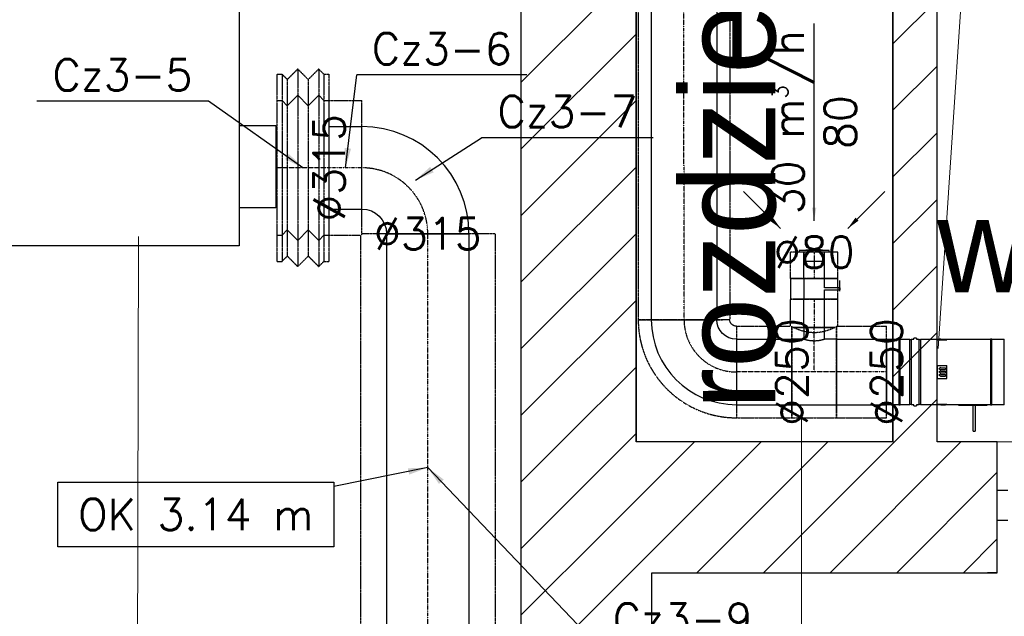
# Model space of a CAD drawing. Header units: millimetres. Extents: x -40063 to 512011, y 350190 to 687060.
# Tile 151 of 256: x 160467 to 164229, y 604731 to 607011. Entities that reach past the tile are written whole.
import ezdxf

# ---------------------------------------------------------------- set-up
doc = ezdxf.new("R2010")
doc.units = ezdxf.units.MM
doc.linetypes.add('DASHDOT', pattern=[1, 0.5, -0.25, 0, -0.25])
doc.linetypes.add('DASHED', pattern=[0.75, 0.5, -0.25])
doc.layers.get('0').update_dxf_attribs({"color": 8})
for name, color, linetype, lineweight in [('_IS_WM_OPIS', 7, 'Continuous', 9), ('FLUID-BILANSE', 150, 'Continuous', 18), ('J_centrala podwieszna', 3, 'Continuous', 30)]:
    doc.layers.add(name, color=color, linetype=linetype, lineweight=lineweight)
for name, color, linetype in [('Elementy Modelu - Strefy', 8, 'Continuous'), ('FLUID-Cz3', 7, 'Continuous'), ('FLUID-Cz3-120-DIM', 7, 'Continuous'), ('FLUID-Cz3-120-INF', 7, 'Continuous'), ('FLUID-Cz3-120-NUM', 7, 'Continuous'), ('FLUID-Cz3-INS', 7, 'Continuous'), ('FLUID-Cz3-SYM', 7, 'Continuous'), ('FLUID-W1', 7, 'Continuous'), ('FLUID-W1-120-ARRGR', 7, 'Continuous'), ('FLUID-W1-120-DIM', 7, 'Continuous'), ('FLUID-W1-INS', 7, 'Continuous'), ('FLUID-W1-SYM', 7, 'Continuous'), ('J_opis pomieszczeń', 8, 'Continuous'), ('Konstrukcja - Ściany zew', 8, 'Continuous'), ('X_ref', 8, 'Continuous')]:
    doc.layers.add(name, color=color, linetype=linetype)
doc.styles.add('FDBES', font='simplex.shx')
doc.styles.add('GENERATED_STYLE_2', font='txt')
doc.dimstyles.new('FDBES', dxfattribs={"dimscale": 50, "dimtxt": 4, "dimasz": 2.5, "dimexe": 0.8, "dimexo": 2, "dimgap": 1, "dimtad": 1, "dimdsep": 46, "dimtxsty": 'FDBES', "dimcen": 2.5, "dimclrd": 4, "dimclre": 5, "dimadec": 0, "dimazin": 0, "dimtfac": 1, "dimtmove": 0, "dimatfit": 3, "dimfxl": 1, "dimarcsym": 0})

# ---------------------------------------------------------------- blocks, each defined once
blk = doc.blocks.new('ghfgdf')
at = {"layer": 'J_centrala podwieszna'}
for p, q in [((148260, 451700), (148260, 451840)), ((148260, 451840), (148575, 451840)), ((148575, 451840), (148575, 451700)), ((149639.9, 451700), (149639.9, 451840)), ((149639.9, 451840), (149954.9, 451840)), ((149954.9, 451840), (149954.9, 451700))]:
    blk.add_line(p, q, dxfattribs=at)
blk.add_lwpolyline([(148100, 451700), (150100, 451700), (150100, 450700), (148100, 450700)], close=True, dxfattribs=at)
blk = doc.blocks.new('*U15232')
at = {"color": 1, "linetype": 'Continuous', "lineweight": -2}
for p, q in [((-96, 0), (-96, 125)), ((96, 125), (96, 0)), ((-96, -125), (-96, 0)), ((96, 0), (96, -125))]:
    blk.add_line(p, q, dxfattribs=at)
at = {"color": 0, "linetype": 'ByBlock', "lineweight": -2}
for p, q in [((96, 125), (-96, 125)), ((96, -125), (-96, -125))]:
    blk.add_line(p, q, dxfattribs=at)
at = {"layer": 'FLUID-W1-INS', "color": 1, "linetype": 'DASHED', "lineweight": -3}
for p, q in [((-96, 125), (-96, 175)), ((96, 175), (-96, 175)), ((96, 175), (96, 125)), ((-96, -175), (-96, -125)), ((96, -125), (96, -175)), ((96, -175), (-96, -175))]:
    blk.add_line(p, q, dxfattribs=at)
at = {"layer": 'FLUID-W1-SYM', "color": 1, "linetype": 'DASHDOT', "lineweight": -3}
for p in [(-96, 0), (90.8, 0)]:
    blk.add_line(p, (96, 0), dxfattribs=at)
blk = doc.blocks.new('*U15157')
at = {"color": 1, "linetype": 'Continuous', "lineweight": -2}
for p, q in [((-42.1, -162.5), (-43.6, -162.5)), ((-38.3, -162.5), (-40.6, -162.5))]:
    blk.add_line(p, q, dxfattribs=at)
at = {"color": 0, "linetype": 'ByBlock', "lineweight": -2, "extrusion": (-1.09515e-23, 9.7935e-31, -1)}
blk.add_ellipse((162.5, -162.5), major_axis=(-325, 0), ratio=1, start_param=0, end_param=1.570796, dxfattribs=at)
at = {"color": 0, "linetype": 'ByBlock', "lineweight": -2}
blk.add_ellipse((162.5, -162.5), major_axis=(0, 75), ratio=1, start_param=0, end_param=1.570796, dxfattribs=at)
at = {"layer": 'FLUID-W1-INS', "color": 1, "linetype": 'DASHED', "lineweight": -3}
for p, q in [((162.5, -137.5), (162.5, 212.5)), ((-43.6, -162.5), (-212.5, -162.5)), ((-40.6, -162.5), (-42.1, -162.5)), ((137.5, -162.5), (-38.3, -162.5))]:
    blk.add_line(p, q, dxfattribs=at)
at = {"layer": 'FLUID-W1-INS', "color": 1, "linetype": 'DASHED', "lineweight": -3, "extrusion": (4.13819e-24, 1.56662e-31, -1)}
blk.add_ellipse((162.5, -162.5), major_axis=(-375, 0), ratio=1, start_param=0, end_param=1.570796, dxfattribs=at)
at = {"layer": 'FLUID-W1-INS', "color": 1, "linetype": 'DASHED', "lineweight": -3}
blk.add_ellipse((162.5, -162.5), major_axis=(0, 25), ratio=1, start_param=0, end_param=1.570797, dxfattribs=at)
at = {"layer": 'FLUID-W1-SYM', "color": 1, "linetype": 'DASHDOT', "lineweight": -3, "extrusion": (7.12838e-29, 4.15014e-41, -1)}
blk.add_ellipse((162.5, -162.5), major_axis=(-200, 0), ratio=1, start_param=0, end_param=1.570796, dxfattribs=at)
blk = doc.blocks.new('*U14600')
at = {"color": 1, "linetype": 'Continuous', "lineweight": -2}
for p, q in [((-54, 40), (-54, 0)), ((54, 0), (54, 40)), ((-54, 0), (-54, -40)), ((54, -40), (54, 0))]:
    blk.add_line(p, q, dxfattribs=at)
at = {"color": 0, "linetype": 'ByBlock', "lineweight": -2}
for p, q in [((54, 40), (-54, 40)), ((54, -40), (-54, -40))]:
    blk.add_line(p, q, dxfattribs=at)
at = {"layer": 'FLUID-W1-INS', "color": 1, "linetype": 'DASHED', "lineweight": -3}
for p, q in [((-54, 90), (-54, 40)), ((49, 90), (-54, 90)), ((54, 40), (54, 79.8)), ((-54, -40), (-54, -90)), ((54, -79.8), (54, -40)), ((49, -90), (-54, -90)), ((54, -85.2), (54, -85))]:
    blk.add_line(p, q, dxfattribs=at)
at = {"layer": 'FLUID-W1-SYM', "color": 1, "linetype": 'DASHDOT', "lineweight": -3}
for p, q in [((-54, 0), (49, 0)), ((49, 0), (54, 0))]:
    blk.add_line(p, q, dxfattribs=at)
blk = doc.blocks.new('*U14569')
at = {"color": 0, "linetype": 'ByBlock', "lineweight": -2}
for p, q in [((40, 0, -40), (-40, 0, -40)), ((-40, 0, 40), (-4, 0, 40)), ((-8.5, 0, 98), (-2.8, 0, 98)), ((-4, 0, 99.6), (4, 0, 99.6)), ((-4, 0, 40), (-4, 0, 99.6)), ((4, 0, 90), (-4, 0, 90)), ((-2.8, 0, 98), (31.1, 0, 98)), ((4, 0, 99.6), (4, 0, 40)), ((4, 0, 40), (40, 0, 40))]:
    blk.add_line(p, q, dxfattribs=at)
at = {"layer": 'FLUID-W1-INS', "color": 1, "linetype": 'DASHED', "lineweight": -3}
for p, q in [((40, 0, -90), (-40, 0, -90)), ((-40, 0, 90), (-20, 0, 90)), ((-40, 0, -90), (-40, 0, 90)), ((-20, 0, 90), (-4, 0, 90)), ((4, 0, 90), (20, 0, 90)), ((20, 0, 90), (40, 0, 90)), ((40, 0, 90), (40, 0, -90))]:
    blk.add_line(p, q, dxfattribs=at)
blk = doc.blocks.new('*U14705')
at = {"color": 1, "linetype": 'Continuous', "lineweight": -2}
for p, q in [((-50, 40), (-50, 0)), ((50, 0), (50, 40)), ((-50, 0), (-50, -40)), ((50, -40), (50, 0))]:
    blk.add_line(p, q, dxfattribs=at)
at = {"color": 0, "linetype": 'ByBlock', "lineweight": -2}
for p, q in [((50, 40), (-50, 40)), ((50, -40), (-50, -40))]:
    blk.add_line(p, q, dxfattribs=at)
at = {"layer": 'FLUID-W1-INS', "color": 1, "linetype": 'DASHED', "lineweight": -3}
for p, q in [((-50, 90), (-50, 40)), ((50, 90), (-50, 90)), ((50, 40), (50, 90)), ((-50, -40), (-50, -90)), ((50, -90), (50, -40)), ((50, -90), (-50, -90))]:
    blk.add_line(p, q, dxfattribs=at)
at = {"layer": 'FLUID-W1-SYM', "color": 1, "linetype": 'DASHDOT', "lineweight": -3}
blk.add_line((-50, 0), (50, 0), dxfattribs=at)
blk = doc.blocks.new('*U14704')
at = {"color": 0, "linetype": 'ByBlock', "lineweight": -2}
for p, q in [((57.5, 0, 7), (-57.5, 0, 7)), ((-57.5, 0, 7), (-57.5, 0, 0)), ((-40, 0, -35), (40, 0, -35)), ((-40, 0, 0), (-40, 0, -35)), ((40, 0, -35), (40, 0, 0)), ((57.5, 0, 0), (57.5, 0, 7))]:
    blk.add_line(p, q, dxfattribs=at)
at = {"color": 0, "linetype": 'ByBlock', "lineweight": -2, "extrusion": (-1.2324e-64, -1, 1.64346e-32)}
blk.add_ellipse((0, 0, 7), major_axis=(-35, 0), ratio=0.085714, start_param=3.141593, end_param=4.712389, dxfattribs=at)
at = {"color": 0, "linetype": 'ByBlock', "lineweight": -2}
blk.add_open_spline([(-35, 0, 7), (-35, 0, 7), (-35, 0, 7.1), (-34.9, 0, 7.3), (-34.7, 0, 7.4), (-34.5, 0, 7.5), (-34.2, 0, 7.7), (-33.8, 0, 7.8), (-33.4, 0, 7.9), (-32.9, 0, 8), (-32.3, 0, 8.2), (-31.7, 0, 8.3), (-31, 0, 8.4), (-30.3, 0, 8.5), (-29.5, 0, 8.6), (-28.7, 0, 8.7), (-27.8, 0, 8.8), (-26.8, 0, 8.9), (-25.8, 0, 9), (-24.7, 0, 9.1), (-23.6, 0, 9.2), (-22.5, 0, 9.3), (-21.3, 0, 9.4), (-20.1, 0, 9.5), (-18.8, 0, 9.5), (-17.5, 0, 9.6), (-16.2, 0, 9.7), (-14.8, 0, 9.7), (-13.4, 0, 9.8), (-12, 0, 9.8), (-10.5, 0, 9.9), (-9.1, 0, 9.9), (-7.6, 0, 9.9), (-6.1, 0, 10), (-4.6, 0, 10), (-3, 0, 10), (-1.5, 0, 10), (-0.5, 0, 10), (0, 0, 10)], degree=3, knots=[0, 0, 0, 0, 0.135036, 0.299641, 0.51062, 0.776764, 1.100927, 1.48573, 1.931003, 2.437274, 3.004043, 3.630654, 4.31616, 5.059491, 5.859647, 6.714812, 7.624019, 8.58521, 9.596987, 10.657136, 11.763938, 12.915294, 14.109034, 15.342893, 16.614602, 17.921932, 19.262135, 20.633017, 22.031717, 23.455706, 24.902239, 26.368773, 27.852378, 29.350274, 30.859678, 32.377693, 33.901522, 35.428256, 35.428256, 35.428256, 35.428256], dxfattribs=at)
blk = doc.blocks.new('*U14446')
at = {"color": 0, "linetype": 'ByBlock', "lineweight": -2}
for p, q in [((-40, 125), (-40, 170)), ((40, 170), (40, 125)), ((-85, 125), (-40, 125)), ((40, 125), (85, 125)), ((85, -125), (-85, -125))]:
    blk.add_line(p, q, dxfattribs=at)
at = {"color": 1, "linetype": 'Continuous', "lineweight": -3}
blk.add_open_spline([(-40, 125), (-40, 125), (-39.9, 125), (-39.7, 124.9), (-39.5, 124.8), (-39, 124.7), (-38.7, 124.6), (-37.9, 124.3), (-37.4, 124.2), (-36.4, 123.9), (-35.8, 123.7), (-34.6, 123.4), (-33.9, 123.2), (-32.4, 122.8), (-31.7, 122.6), (-30, 122.2), (-29.2, 122), (-27.4, 121.6), (-26.5, 121.3), (-24.5, 120.9), (-23.4, 120.7), (-21.3, 120.3), (-20.1, 120.1), (-17.8, 119.8), (-16.6, 119.6), (-14.1, 119.3), (-12.9, 119.1), (-10.3, 118.9), (-9, 118.8), (-6.4, 118.6), (-5.1, 118.5), (-2.6, 118.4), (-1.3, 118.4), (1.3, 118.4), (2.6, 118.4), (5.1, 118.5), (6.4, 118.6), (9, 118.8), (10.3, 118.9), (12.9, 119.1), (14.1, 119.3), (16.6, 119.6), (17.8, 119.8), (20.1, 120.1), (21.3, 120.3), (23.4, 120.7), (24.5, 120.9), (26.5, 121.3), (27.4, 121.6), (29.2, 122), (30, 122.2), (31.7, 122.6), (32.4, 122.8), (33.9, 123.2), (34.6, 123.4), (35.8, 123.7), (36.4, 123.9), (37.4, 124.2), (37.9, 124.3), (38.7, 124.6), (39, 124.7), (39.5, 124.8), (39.7, 124.9), (39.9, 125), (40, 125), (40, 125)], degree=3, knots=[60.734187, 60.734187, 60.734187, 60.734187, 64.529333, 64.529333, 68.324478, 68.324478, 72.119624, 72.119624, 75.914769, 75.914769, 79.709914, 79.709914, 83.50506, 83.50506, 87.300205, 87.300205, 91.095351, 91.095351, 94.891979, 94.891979, 98.688607, 98.688607, 102.485235, 102.485235, 106.281863, 106.281863, 110.078491, 110.078491, 113.875119, 113.875119, 117.671746, 117.671746, 121.468374, 121.468374, 125.265002, 125.265002, 129.06163, 129.06163, 132.858258, 132.858258, 136.654886, 136.654886, 140.451514, 140.451514, 144.248142, 144.248142, 148.04477, 148.04477, 151.841398, 151.841398, 155.636543, 155.636543, 159.431689, 159.431689, 163.226834, 163.226834, 167.02198, 167.02198, 170.817125, 170.817125, 174.612271, 174.612271, 178.407416, 178.407416, 182.202562, 182.202562, 182.202562, 182.202562], dxfattribs=at)
at = {"layer": 'FLUID-W1-INS', "color": 1, "linetype": 'DASHED', "lineweight": -3}
for p, q in [((-85, -175), (-85, 175)), ((-79.8, 170), (79.8, 170)), ((85, 175), (85, -175)), ((85, 170), (85.2, 170)), ((85.2, 0), (85, 0)), ((85, -175), (-85, -175))]:
    blk.add_line(p, q, dxfattribs=at)
blk.add_open_spline([(-79.8, 170), (-79.6, 169.9), (-79.4, 169.8), (-78.1, 169.2), (-77, 168.7), (-74.6, 167.6), (-73.3, 167), (-70.6, 165.9), (-69.2, 165.3), (-66.3, 164.1), (-64.8, 163.5), (-61.6, 162.2), (-60, 161.6), (-56.6, 160.4), (-54.9, 159.8), (-51.5, 158.7), (-49.7, 158.1), (-46.3, 157.1), (-44.6, 156.6), (-41, 155.6), (-39.1, 155.1), (-35.3, 154.2), (-33.3, 153.7), (-29.3, 152.9), (-27.2, 152.5), (-23.1, 151.8), (-21, 151.5), (-16.8, 151), (-14.6, 150.8), (-10.4, 150.4), (-8.3, 150.3), (-4.1, 150.1), (-2, 150.1), (2, 150.1), (4.1, 150.1), (8.3, 150.3), (10.4, 150.4), (14.6, 150.8), (16.8, 151), (21, 151.5), (23.1, 151.8), (27.2, 152.5), (29.3, 152.9), (33.3, 153.7), (35.3, 154.2), (39.1, 155.1), (41, 155.6), (44.6, 156.6), (46.3, 157.1), (49.7, 158.1), (51.5, 158.7), (54.9, 159.8), (56.6, 160.4), (60, 161.6), (61.6, 162.2), (64.8, 163.5), (66.3, 164.1), (69.2, 165.3), (70.6, 165.9), (73.3, 167), (74.6, 167.6), (77, 168.7), (78.1, 169.2), (79.4, 169.8), (79.6, 169.9), (79.8, 170)], degree=3, knots=[4.85072, 4.85072, 4.85072, 4.85072, 6.42203, 6.42203, 12.84406, 12.84406, 19.266091, 19.266091, 25.688121, 25.688121, 32.110151, 32.110151, 38.532181, 38.532181, 44.954211, 44.954211, 51.376241, 51.376241, 57.471083, 57.471083, 63.565926, 63.565926, 69.660768, 69.660768, 75.75561, 75.75561, 81.850452, 81.850452, 87.945294, 87.945294, 94.040136, 94.040136, 100.134978, 100.134978, 106.22982, 106.22982, 112.324662, 112.324662, 118.419504, 118.419504, 124.514346, 124.514346, 130.609189, 130.609189, 136.704031, 136.704031, 142.798873, 142.798873, 148.893715, 148.893715, 155.315745, 155.315745, 161.737775, 161.737775, 168.159805, 168.159805, 174.581836, 174.581836, 181.003866, 181.003866, 187.425896, 187.425896, 193.847926, 193.847926, 195.419236, 195.419236, 195.419236, 195.419236], dxfattribs=at)
at = {"layer": 'FLUID-W1-SYM', "color": 1, "linetype": 'DASHDOT', "lineweight": -3}
for p, q in [((0, 0), (0, 170)), ((-85, 0), (85, 0)), ((-85, 0), (-84.8, 0))]:
    blk.add_line(p, q, dxfattribs=at)
blk = doc.blocks.new('*U14501')
at = {"color": 1, "linetype": 'Continuous', "lineweight": -2}
for p, q in [((-106, 0), (-106, 125)), ((106, 125), (106, 0)), ((-106, -125), (-106, 0)), ((106, 0), (106, -125))]:
    blk.add_line(p, q, dxfattribs=at)
at = {"color": 0, "linetype": 'ByBlock', "lineweight": -2}
for p, q in [((106, 125), (-106, 125)), ((106, -125), (-106, -125))]:
    blk.add_line(p, q, dxfattribs=at)
at = {"layer": 'FLUID-W1-INS', "color": 1, "linetype": 'DASHED', "lineweight": -3}
for p, q in [((-106, 125), (-106, 175)), ((106, 175), (-101.2, 175)), ((106, 175), (106, 125)), ((-106, -175), (-106, -125)), ((106, -125), (106, -175)), ((106, -175), (-106, -175))]:
    blk.add_line(p, q, dxfattribs=at)
at = {"layer": 'FLUID-W1-SYM', "color": 1, "linetype": 'DASHDOT', "lineweight": -3}
for q in [(106, 0), (-101.2, 0)]:
    blk.add_line((-106, 0), q, dxfattribs=at)
blk = doc.blocks.new('*U15264')
at = {"color": 4, "linetype": 'Continuous', "lineweight": -2}
for p, q in [((-62.5, 0), (-62.5, 157.5)), ((-62.5, -157.5), (-62.5, 0))]:
    blk.add_line(p, q, dxfattribs=at)
at = {"color": 0, "linetype": 'ByBlock', "lineweight": -2}
for p, q in [((62.4, 157.5), (-62.5, 157.5)), ((62.4, -157.5), (-62.5, -157.5))]:
    blk.add_line(p, q, dxfattribs=at)
at = {"layer": 'FLUID-Cz3-INS', "color": 4, "linetype": 'DASHED', "lineweight": -3}
for p, q in [((-62.5, 157.5), (-62.5, 257.5)), ((62.4, 257.5), (-62.5, 257.5)), ((-62.5, -257.5), (-62.5, -157.5)), ((62.4, -257.5), (-56.9, -257.5))]:
    blk.add_line(p, q, dxfattribs=at)
at = {"layer": 'FLUID-Cz3-SYM', "color": 4, "linetype": 'DASHDOT', "lineweight": -3}
for p, q in [((-62.5, 0), (62.4, 0)), ((62.4, 0), (62.5, 0))]:
    blk.add_line(p, q, dxfattribs=at)
blk = doc.blocks.new('*U15238')
at = {"color": 0, "linetype": 'ByBlock', "lineweight": -2}
for p, q in [((-60, 277.5), (-80, 257.5)), ((-20, 237.5), (-60, 277.5)), ((20, 277.5), (-20, 237.5)), ((60, 237.5), (20, 277.5)), ((-80, 257.5), (-100, 257.5)), ((80, 257.5), (60, 237.5)), ((100, 257.5), (80, 257.5)), ((-80, -257.5), (-100, -257.5)), ((-80, -257.5), (-60, -277.5)), ((-60, -277.5), (-20, -237.5)), ((-20, -237.5), (20, -277.5)), ((20, -277.5), (60, -237.5)), ((60, -237.5), (80, -257.5)), ((100, -257.5), (80, -257.5))]:
    blk.add_line(p, q, dxfattribs=at)
at = {"color": 4, "linetype": 'Continuous', "lineweight": -2}
for p, q in [((-100, 257.5), (-100, 0)), ((-100, 0), (-100, -257.5))]:
    blk.add_line(p, q, dxfattribs=at)
at = {"layer": 'FLUID-Cz3-INS', "color": 4, "linetype": 'DASHED', "lineweight": -3}
for p, q in [((-60, 377.5), (-80, 357.5)), ((-60, 0), (-60, 377.5)), ((-20, 337.5), (-60, 377.5)), ((20, 377.5), (-20, 337.5)), ((20, 0), (20, 377.5)), ((60, 337.5), (20, 377.5)), ((-100, 357.5), (-100, 257.5)), ((-80, 357.5), (-100, 357.5)), ((-80, 0), (-80, 357.5)), ((80, 357.5), (60, 337.5)), ((80, 0), (80, 357.5)), ((100, 357.5), (80, 357.5)), ((100, 0), (100, 357.5)), ((-20, 0), (-20, 337.5)), ((60, 0), (60, 337.5)), ((-80, -357.5), (-80, 0)), ((-60, -377.5), (-60, 0)), ((-20, -337.5), (-20, 0)), ((20, -377.5), (20, 0)), ((60, -337.5), (60, 0)), ((80, -357.5), (80, 0)), ((100, -357.5), (100, 0)), ((-100, -257.5), (-100, -357.5)), ((-60, -377.5), (-20, -337.5)), ((-20, -337.5), (20, -377.5)), ((20, -377.5), (60, -337.5)), ((80, -357.5), (60, -337.5)), ((-80, -357.5), (-100, -357.5)), ((-60, -377.5), (-80, -357.5)), ((100, -357.5), (80, -357.5))]:
    blk.add_line(p, q, dxfattribs=at)
at = {"layer": 'FLUID-Cz3-SYM', "color": 4, "linetype": 'DASHDOT', "lineweight": -3}
blk.add_line((-100, 0), (100, 0), dxfattribs=at)
blk.add_line((-100, 0), (100, 0), dxfattribs=at)
blk = doc.blocks.new('*U15263')
at = {"color": 4, "linetype": 'Continuous', "lineweight": -2}
for p, q in [((204.7, 204), (204.7, 204.7)), ((204.7, -109.5), (204.7, 204)), ((204.7, -110.2), (204.7, -109.5)), ((-204, -204.8), (-204.8, -204.8)), ((109.5, -204.8), (-204, -204.8)), ((110.2, -204.8), (109.5, -204.8))]:
    blk.add_line(p, q, dxfattribs=at)
at = {"color": 0, "linetype": 'ByBlock', "lineweight": -2, "extrusion": (1.22465e-16, 2.96346e-23, -1)}
blk.add_ellipse((204.7, -204.8), major_axis=(-409.5, 0), ratio=1, start_param=0, end_param=1.570796, dxfattribs=at)
at = {"color": 0, "linetype": 'ByBlock', "lineweight": -2}
blk.add_ellipse((204.7, -204.8), major_axis=(0, 94.5), ratio=1, start_param=0, end_param=1.570795, dxfattribs=at)
at = {"layer": 'FLUID-Cz3-SYM', "color": 4, "linetype": 'DASHDOT', "lineweight": -3, "extrusion": (1.22465e-16, -1.14294e-19, -1)}
blk.add_ellipse((204.7, -204.8), major_axis=(-252, 0.2), ratio=1, start_param=0, end_param=1.569326, dxfattribs=at)
blk = doc.blocks.new('*U15262')
at = {"color": 4, "linetype": 'Continuous', "lineweight": -2}
for p, q in [((-894, 157.5), (-894, 0)), ((894, 0), (894, 157.5)), ((-894, 0), (-894, -157.5)), ((894, -157.5), (894, 0))]:
    blk.add_line(p, q, dxfattribs=at)
at = {"color": 0, "linetype": 'ByBlock', "lineweight": -2}
for p, q in [((894, 157.5), (-894, 157.5)), ((894, -157.5), (-894, -157.5))]:
    blk.add_line(p, q, dxfattribs=at)
at = {"layer": 'FLUID-Cz3-INS', "color": 4, "linetype": 'DASHED', "lineweight": -3}
for p, q in [((-894, 257.5), (-894, 157.5)), ((888.3, 257.5), (-894, 257.5)), ((894, 157.5), (894, 251.9)), ((-894, -157.5), (-894, -257.5)), ((894, -257.5), (894, -157.5)), ((894, -257.5), (-894, -257.5))]:
    blk.add_line(p, q, dxfattribs=at)
at = {"layer": 'FLUID-Cz3-SYM', "color": 4, "linetype": 'DASHDOT', "lineweight": -3}
blk.add_line((-894, 0), (894, 0), dxfattribs=at)
blk = doc.blocks.new('fdgdfg')
at = {"layer": 'Elementy Modelu - Strefy', "linetype": 'Continuous', "lineweight": 0}
for p, q in [((-181300.3, 447699.9), (-181300.3, 455769.9)), ((-180858.4, 451470.3), (-180858.4, 449010.3)), ((-179878.4, 449010.3), (-179878.4, 451470.3)), ((-179710.3, 449009.9), (-179710.3, 451469.9)), ((-180858.4, 449010.3), (-179878.4, 449010.3)), ((-177700.3, 449009.9), (-179710.3, 449009.9))]:
    blk.add_line(p, q, dxfattribs=at)
at = {"layer": 'Konstrukcja - Ściany zew', "linetype": 'Continuous'}
for p, q in [((-181300.3, 452819.9), (-181300.3, 449009.9)), ((-180860.3, 449009.9), (-180860.3, 452819.9)), ((-179880.3, 451469.9), (-179880.3, 449009.9)), ((-179710.3, 449009.9), (-179710.3, 451469.9)), ((-181300.3, 450383.4), (-180860.3, 450823.4)), ((-179880.3, 450530.6), (-179710.3, 450700.6)), ((-181300.3, 450128.8), (-180860.3, 450568.8)), ((-179880.3, 450276), (-179710.3, 450446)), ((-181300.3, 449874.3), (-180860.3, 450314.3)), ((-179880.3, 450021.5), (-179710.3, 450191.5)), ((-181300.3, 449619.7), (-180860.3, 450059.7)), ((-179880.3, 449766.9), (-179710.3, 449936.9)), ((-181300.3, 449365.2), (-180860.3, 449805.2)), ((-179880.3, 449512.4), (-179710.3, 449682.4)), ((-181300.3, 449110.6), (-180860.3, 449550.6)), ((-179880.3, 449257.8), (-179710.3, 449427.8)), ((-181146.4, 449009.9), (-180860.3, 449296)), ((-179873.6, 449009.9), (-179710.3, 449173.3)), ((-180891.9, 449009.9), (-180860.3, 449041.5)), ((-181300.3, 449009.9), (-181300.3, 447699.9)), ((-181223.3, 448933), (-181146.4, 449009.9)), ((-181096.1, 448805.7), (-180891.9, 449009.9)), ((-180968.8, 448678.4), (-180637.3, 449009.9)), ((-179880.3, 449009.9), (-180860.3, 449009.9)), ((-180841.5, 448551.1), (-180382.8, 449009.9)), ((-180628.2, 448509.9), (-180128.2, 449009.9)), ((-180373.6, 448509.9), (-179873.6, 449009.9)), ((-180119.1, 448509.9), (-179619.1, 449009.9)), ((-179480.3, 449009.9), (-179710.3, 449009.9)), ((-179480.3, 449009.9), (-179517.3, 449009.9)), ((-179480.3, 449009.9), (-179517.3, 449009.9)), ((-179480.3, 448824.9), (-179480.3, 449009.9)), ((-179480.3, 448824.9), (-179480.3, 449009.9)), ((-181300.3, 448856), (-181223.3, 448933)), ((-179864.5, 448509.9), (-179480.3, 448894.1)), ((-179480.3, 448709.9), (-179480.3, 448824.9)), ((-179480.3, 448824.9), (-179440.3, 448824.9)), ((-179480.3, 448709.9), (-179480.3, 448824.9)), ((-179480.3, 448709.9), (-179480.3, 448824.9)), ((-181300.3, 448601.5), (-181096.1, 448805.7)), ((-179480.3, 448509.9), (-179480.3, 448709.9)), ((-179480.3, 448509.9), (-179480.3, 448709.9)), ((-179440.3, 448709.9), (-179480.3, 448709.9)), ((-179480.3, 448509.9), (-179480.3, 448709.9)), ((-181300.3, 448346.9), (-180968.8, 448678.4)), ((-179610, 448509.9), (-179480.3, 448639.6)), ((-181300.3, 448092.4), (-180841.5, 448551.1)), ((-180800.3, 448509.9), (-179480.3, 448509.9)), ((-180800.3, 447199.9), (-180800.3, 448509.9)), ((-179480.3, 448509.9), (-179517.3, 448509.9)), ((-179480.3, 448509.9), (-179517.3, 448509.9))]:
    blk.add_line(p, q, dxfattribs=at)
at = {"layer": 'J_opis pomieszczeń', "linetype": 'Continuous', "style": 'GENERATED_STYLE_2'}
blk.add_text('rozdzielnia', height=359.986, rotation=90, dxfattribs=at).set_placement((-180328.3, 449132.2))
blk.add_text('wiatrołap', height=359.99, dxfattribs=at).set_placement((-179710.3, 449581.2))
blk = doc.blocks.new('*U15156')
at = {"color": 1, "linetype": 'Continuous', "lineweight": -2}
for p, q in [((-985, 125), (-985, 0)), ((985, 0), (985, 125)), ((-985, 0), (-985, -125)), ((985, -125), (985, 0))]:
    blk.add_line(p, q, dxfattribs=at)
at = {"color": 0, "linetype": 'ByBlock', "lineweight": -2}
for p, q in [((985, 125), (-985, 125)), ((985, -125), (-985, -125))]:
    blk.add_line(p, q, dxfattribs=at)
at = {"layer": 'FLUID-W1-INS', "color": 1, "linetype": 'DASHED', "lineweight": -3}
for p, q in [((-985, 175), (-985, 125)), ((985, 175), (-985, 175)), ((985, 125), (985, 175)), ((-985, -125), (-985, -175)), ((985, -175), (985, -125)), ((985, -175), (-985, -175))]:
    blk.add_line(p, q, dxfattribs=at)
at = {"layer": 'FLUID-W1-SYM', "color": 1, "linetype": 'DASHDOT', "lineweight": -3}
blk.add_line((-985, 0), (985, 0), dxfattribs=at)
blk = doc.blocks.new('*U15231')
at = {"color": 0, "linetype": 'ByBlock', "lineweight": -2}
for p, q in [((-177.5, 125), (-225, 125)), ((-225, -125), (-225, 125)), ((-172.5, 126.2), (-177.5, 126.2)), ((-177.5, -126.2), (-177.5, 126.2)), ((-172.5, 126.2), (-172.5, -126.2)), ((-0.6, 125), (-172.5, 125)), ((95.5, 125), (25.6, 125)), ((95.5, 125), (95.5, 124.8)), ((95.5, 124.8), (95.5, -124.8)), ((100.5, 123.8), (95.5, 123.8)), ((110, 125), (100.5, 125)), ((100.5, -125), (100.5, 125)), ((110, 129), (110.1, 129)), ((110, 129), (110, 125)), ((110.1, 129), (119.9, 129)), ((119.9, 129), (120, 129)), ((120, 125), (120, 129)), ((130.5, 125), (120, 125)), ((130.5, 125), (130.5, 124.8)), ((130.5, 124.8), (130.5, -125)), ((135.5, 123.8), (130.5, 123.8)), ((172.5, 125), (135.5, 125)), ((135.5, -125), (135.5, 125)), ((177.5, 126.2), (172.5, 126.2)), ((172.5, -126.2), (172.5, 126.2)), ((177.5, 126.2), (177.5, 126.1)), ((177.5, 126.1), (177.5, -126.2)), ((225, 125), (177.5, 125)), ((225, 125), (225, -125)), ((-225, -125), (-177.5, -125)), ((-177.5, -126.2), (-172.5, -126.2)), ((-172.5, -125), (-160, -125)), ((-160, -125), (-50, -125)), ((-160, -125), (-160, -127)), ((-50, -127), (-160, -127)), ((-114, -127), (-114, -226)), ((-106, -226), (-106, -127)), ((-50, -125), (-0.6, -125)), ((-50, -127), (-50, -125)), ((25.6, -125), (95.5, -125)), ((95.5, -123.8), (100.5, -123.8)), ((95.5, -124.8), (95.5, -125)), ((100.5, -125), (110, -125)), ((110, -125), (110, -129)), ((120, -129), (110, -129)), ((120, -125), (130.5, -125)), ((120, -129), (120, -125)), ((130.5, -123.8), (135.5, -123.8)), ((135.5, -125), (172.5, -125)), ((172.5, -126.2), (177.5, -126.2)), ((177.5, -125), (225, -125)), ((-106, -226), (-114, -226))]:
    blk.add_line(p, q, dxfattribs=at)
at = {"color": 1, "linetype": 'Continuous', "lineweight": -3}
for p, q in [((-5, 122.5), (-5, 125)), ((30, 122.5), (-5, 122.5)), ((16.9, 125), (-0.6, 125)), ((-0.6, 124.1), (-0.6, 124.7)), ((16.9, 124.7), (-0.6, 124.7)), ((16.9, 124.1), (-0.6, 124.1)), ((16.9, 125), (25.6, 125)), ((16.9, 124.9), (16.9, 124.7)), ((16.9, 124.9), (16.9, 124.7)), ((16.9, 124.9), (25.6, 124.4)), ((16.9, 123.9), (25.6, 124.4)), ((30, 122.5), (30, 125)), ((30, 24.8), (-5, 24.8)), ((-5, -24.8), (-5, 24.8)), ((-0.6, 15.5), (-0.6, 9.5)), ((16.9, 15.5), (-0.6, 15.5)), ((16.9, 9.5), (-0.6, 9.5)), ((-0.6, 3), (-0.6, -3)), ((16.9, 3), (-0.6, 3)), ((16.9, 17.5), (25.6, 12.5)), ((16.9, 7.5), (25.6, 12.5)), ((16.9, 7.5), (16.9, 9.5)), ((16.9, 7.5), (16.9, 9.5)), ((16.9, 5), (25.6, 0)), ((16.9, -5), (25.6, 0)), ((30, -24.8), (30, 24.8)), ((30, -24.8), (-5, -24.8)), ((16.9, -3), (-0.6, -3)), ((-0.6, -9.5), (-0.6, -15.5)), ((16.9, -9.5), (-0.6, -9.5)), ((16.9, -15.5), (-0.6, -15.5)), ((16.9, -5), (16.9, -3)), ((16.9, -5), (16.9, -3)), ((16.9, -7.5), (25.6, -12.5)), ((16.9, -17.5), (25.6, -12.5)), ((16.9, -17.5), (16.9, -15.5)), ((16.9, -17.5), (16.9, -15.5)), ((30, -122.5), (-5, -122.5)), ((-5, -125), (-5, -122.5)), ((-0.6, -124.1), (-0.6, -124.7)), ((16.9, -124.1), (-0.6, -124.1)), ((16.9, -124.7), (-0.6, -124.7)), ((16.9, -125), (-0.6, -125)), ((16.9, -123.9), (25.6, -124.4)), ((16.9, -124.9), (25.6, -124.4)), ((16.9, -124.9), (16.9, -124.7)), ((16.9, -124.9), (16.9, -124.7)), ((16.9, -125), (25.6, -125)), ((30, -125), (30, -122.5))]:
    blk.add_line(p, q, dxfattribs=at)
blk = doc.blocks.new('*U3892')
at = {"color": 7, "insert": (0, -377.1), "char_height": 120, "attachment_point": 5, "rotation": 270, "style": 'FDBES'}
blk.add_mtext('30 m{\\A2;\\H0.5x;3}/h\\P80', dxfattribs=at)
at = {"color": 7}
blk.add_leader([(0, 0), (0, -754.3)], dimstyle='FDBES', override={"dimscale": 20, "dimclrd": 7}, dxfattribs=at)
blk = doc.blocks.new('*U3893')
at = {"color": 7}
blk.add_leader([(0, 0), (141.4, -141.4)], dimstyle='FDBES', override={"dimscale": 20, "dimclrd": 7}, dxfattribs=at)
blk = doc.blocks.new('*U3894')
at = {"color": 7}
blk.add_leader([(0, 0), (-141.4, -141.4)], dimstyle='FDBES', override={"dimscale": 20, "dimclrd": 7}, dxfattribs=at)
blk = doc.blocks.new('*U14380')
at = {"color": 7, "lineweight": -2}
blk.add_lwpolyline([(-1413.1, -55.2), (-359.4, -55.2), (-359.4, -303.2), (-1413.1, -303.2)], close=True, dxfattribs=at)
at = {"color": 7, "insert": (-886.2, -179.2), "char_height": 120, "attachment_point": 5, "line_spacing_factor": 1.1, "style": 'FDBES'}
blk.add_mtext('OK 3.14 m', dxfattribs=at)
at = {"color": 7}
blk.add_leader([(0, 0), (-359.4, -72.7)], dimstyle='FDBES', override={"dimscale": 30, "dimclrd": 7, "dimclre": 7}, dxfattribs=at)
blk = doc.blocks.new('*U15300')
at = {"color": 7}
blk.add_line((-361.5, 255), (-1017.5, 255), dxfattribs=at)
at = {"color": 7, "insert": (-689.5, 255), "char_height": 120, "attachment_point": 5, "style": 'FDBES'}
blk.add_mtext('Cz3-5\\P ', dxfattribs=at)
at = {"color": 7}
blk.add_leader([(0, 0), (-361.5, 255)], dimstyle='FDBES', override={"dimscale": 30, "dimclrd": 7, "dimclre": 7}, dxfattribs=at)
blk = doc.blocks.new('*U15301')
at = {"color": 7}
blk.add_line((693.3, 355), (43, 355), dxfattribs=at)
at = {"color": 7, "insert": (368.1, 355), "char_height": 120, "attachment_point": 5, "style": 'FDBES'}
blk.add_mtext('Cz3-6\\P ', dxfattribs=at)
at = {"color": 7}
blk.add_leader([(0, 0), (43, 355)], dimstyle='FDBES', override={"dimscale": 30, "dimclrd": 7, "dimclre": 7}, dxfattribs=at)
blk = doc.blocks.new('*U15302')
at = {"color": 7}
blk.add_line((909, 162.3), (253, 162.3), dxfattribs=at)
at = {"color": 7, "insert": (581, 162.3), "char_height": 120, "attachment_point": 5, "style": 'FDBES'}
blk.add_mtext('Cz3-7\\P ', dxfattribs=at)
at = {"color": 7}
blk.add_leader([(0, 0), (253, 162.3)], dimstyle='FDBES', override={"dimscale": 30, "dimclrd": 7, "dimclre": 7}, dxfattribs=at)
blk = doc.blocks.new('*U15303')
at = {"color": 7}
blk.add_line((1298.9, -679.2), (648.6, -679.2), dxfattribs=at)
at = {"color": 7, "insert": (973.8, -679.2), "char_height": 120, "attachment_point": 5, "style": 'FDBES'}
blk.add_mtext('Cz3-9\\P ', dxfattribs=at)
at = {"color": 7}
blk.add_leader([(0, 0), (648.6, -679.2)], dimstyle='FDBES', override={"dimscale": 30, "dimclrd": 7, "dimclre": 7}, dxfattribs=at)

msp = doc.modelspace()

# ---------------------------------------------------------------- linework, layer by layer
at = {"layer": '_IS_WM_OPIS', "color": 1}
msp.add_lwpolyline([(163976.51098, 605753.80347), (164070.36799, 607178.0883)], dxfattribs=at)
at = {"layer": '_IS_WM_OPIS', "color": 7}
msp.add_lwpolyline([(160908.50408, 600727.27279), (160920.42952, 606181.79943)], dxfattribs=at)
at = {"layer": 'FLUID-BILANSE'}
msp.add_line((163454.62799, 605531.64504), (163454.62799, 602632.27714), dxfattribs=at)

# ---------------------------------------------------------------- block references
at = {"layer": 'FLUID-Cz3', "color": 4, "linetype": 'Continuous'}
for name, p, rotation in [('*U15238', (161549.46922, 606444.99331, 3140), 180), ('*U15262', (162026.2261, 605299.22849, 3140), 90)]:
    msp.add_blockref(name, p, dxfattribs=dict(at, rotation=rotation))
at = {"layer": 'FLUID-Cz3', "color": 4, "linetype": 'Continuous', "extrusion": (1.22465e-16, 0, -1), "rotation": 360}
msp.add_blockref('*U15264', (-161711.86149, 606444.99331, -3140), dxfattribs=at)
at = {"layer": 'FLUID-Cz3', "color": 4, "linetype": 'Continuous', "extrusion": (-1.22465e-16, 2.46519e-32, -1)}
msp.add_blockref('*U15263', (-161978.9761, 606397.74331, -3140), dxfattribs=at)
at = {"layer": 'FLUID-Cz3-120-INF', "linetype": 'ByBlock'}
msp.add_blockref('*U14380', (162026.2261, 605299.22849, 3140), dxfattribs=at)
at = {"layer": 'FLUID-Cz3-120-NUM', "linetype": 'ByBlock'}
for name, p in [('*U15301', (161711.86149, 606444.99331, 3140)), ('*U15300', (161549.46922, 606444.99331, 3140)), ('*U15302', (161978.9761, 606397.74331, 3140)), ('*U15303', (162026.2261, 605299.22849, 3140))]:
    msp.add_blockref(name, p, dxfattribs=at)
at = {"layer": 'FLUID-W1', "color": 1, "linetype": 'Continuous'}
for name, p, rotation in [('*U15156', (163005.1857, 606849.5147, 2935), 90.01063443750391), ('*U14705', (163502.66976, 606072.51504, 2935), 270), ('*U14600', (163502.66976, 605888.51504, 2935), 270)]:
    msp.add_blockref(name, p, dxfattribs=dict(at, rotation=rotation))
at = {"layer": 'FLUID-W1', "color": 1, "linetype": 'Continuous', "extrusion": (1.83697e-16, 1, 6.12323e-17), "rotation": 180}
msp.add_blockref('*U14704', (-163502.66976, 2935, 606122.51504), dxfattribs=at)
at = {"layer": 'FLUID-W1', "color": 1, "linetype": 'Continuous', "extrusion": (1, -2.83277e-16, 6.12323e-17)}
msp.add_blockref('*U14569', (605982.51504, 2935, 163502.66976), dxfattribs=at)
at = {"layer": 'FLUID-W1', "color": 1, "linetype": 'Continuous', "extrusion": (0, -1.22465e-16, -1), "rotation": 180}
msp.add_blockref('*U15157', (-163042.86852, 605702.01504, -2935), dxfattribs=at)
at = {"layer": 'FLUID-W1', "color": 1, "linetype": 'Continuous', "extrusion": (1.22465e-16, 0, -1)}
msp.add_blockref('*U14501', (-163311.51914, 605664.51504, -2935), dxfattribs=at)
at = {"layer": 'FLUID-W1', "color": 1, "linetype": 'Continuous', "extrusion": (-1.22465e-16, 0, -1)}
for name, p in [('*U14446', (-163502.66976, 605664.51504, -2935)), ('*U15232', (-163683.42533, 605664.51504, -2935)), ('*U15231', (-164004.0193, 605664.51504, -2935))]:
    msp.add_blockref(name, p, dxfattribs=at)
at = {"layer": 'FLUID-W1-120-ARRGR', "rotation": 180}
for name, p in [('*U3892', (163502.66976, 606242.51504, 2935)), ('*U3893', (163374.45908, 606213.22572, 2935)), ('*U3894', (163630.88044, 606213.22572, 2935))]:
    msp.add_blockref(name, p, dxfattribs=at)
at = {"layer": 'J_centrala podwieszna', "rotation": 269.9999999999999}
msp.add_blockref('ghfgdf', (-290393.8199, 756246.96288), dxfattribs=at)
at = {"layer": 'X_ref'}
msp.add_blockref('fdgdfg', (343682.59614, 156387.58931), dxfattribs=at)

# ---------------------------------------------------------------- texts
at = {"layer": 'FLUID-Cz3-120-DIM', "color": 7, "insert": (161649.36149, 606444.99331, 3140), "char_height": 120, "attachment_point": 5, "rotation": 90, "style": 'FDBES'}
msp.add_mtext('∅315\\P', dxfattribs=at)
at = {"layer": 'FLUID-Cz3-120-DIM', "color": 7, "insert": (162026.2261, 606193.22849, 3140), "char_height": 120, "attachment_point": 5, "style": 'FDBES'}
msp.add_mtext('∅315\\P', dxfattribs=at)
at = {"layer": 'FLUID-W1-120-DIM', "color": 7, "insert": (163502.66976, 606122.51504, 2935), "char_height": 120, "attachment_point": 5, "style": 'FDBES'}
msp.add_mtext('∅80\\P', dxfattribs=at)
at = {"layer": 'FLUID-W1-120-DIM', "color": 7, "char_height": 120, "attachment_point": 5, "rotation": 90, "style": 'FDBES'}
for insert in [(163417.51914, 605664.51504, 2935), (163779.42533, 605664.51504, 2935)]:
    msp.add_mtext('∅250\\P', dxfattribs=dict(at, insert=insert))

doc.saveas('drawing.dxf')
